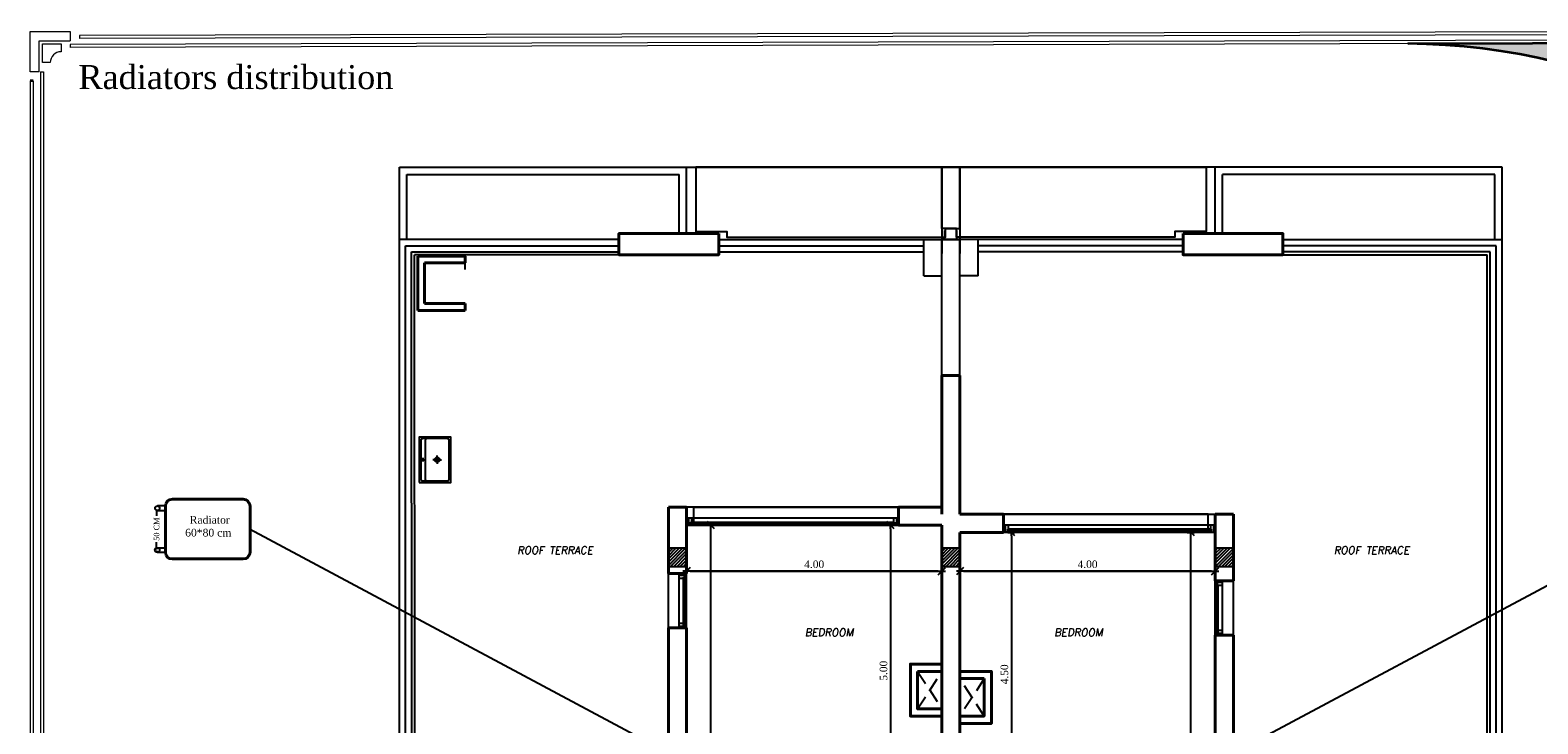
# Model space of a CAD drawing. Header units: metres. Extents: x -710577 to 709766, y -710660 to 709683.
# Tile 65 of 70: x -398 to -373, y -465 to -454. Entities that reach past the tile are written whole.
import ezdxf
from ezdxf.enums import TextEntityAlignment as Align

# ---------------------------------------------------------------- set-up
doc = ezdxf.new("R2010")
doc.units = ezdxf.units.M
doc.header["$LTSCALE"] = 50
doc.header["$MEASUREMENT"] = 0
doc.linetypes.add('GR-263$0$ground$0$DOT2', pattern=[0.125, 0, -0.125])
doc.linetypes.add('Hidden', pattern=[0.007143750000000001, 0.0047625, -0.00238125])
doc.layers.add('500 LEGEND$0$A-TXT-35', color=3, linetype='Continuous', lineweight=35)
doc.layers.add('INT- WALL', color=7, linetype='Continuous', lineweight=40)
for name, color, linetype in [('BNT-263$0$penthouse$0$RN', 3, 'Continuous'), ('BS XREF$0$INT- ARCH Dim', 8, 'Continuous'), ('heating', 10, 'Continuous'), ('heating system', 1, 'Continuous'), ('INT- ARCH Dim', 8, 'Continuous'), ('INT- COLUMN', 251, 'Continuous'), ('INT- COLUMN HATCH', 8, 'Continuous'), ('INT- Demolishing', 45, 'Continuous'), ('INT- ELEVATION 01', 8, 'Continuous'), ('INT- FURNITURE', 30, 'Continuous'), ('INT- FURNITURE FIXED HIDDEN', 254, 'Hidden'), ('INT- Masonary Hatch', 8, 'Continuous'), ('INT- SAN HIDDEN', 254, 'Hidden'), ('INT- WINDOWS', 5, 'Continuous'), ('penthouse$0$A-DETAILS', 2, 'Continuous'), ('penthouse$0$A-ELEV.5', 5, 'Continuous'), ('penthouse$0$A-ELEV3', 3, 'Continuous'), ('RA-TEXT', 3, 'Continuous'), ('Samrt Heat', 1, 'Continuous'), ('smart heat', 7, 'Continuous')]:
    doc.layers.add(name, color=color, linetype=linetype)
doc.styles.add('AM3', font='times.ttf')
doc.styles.add('BNT-263$0$penthouse$0$AXT', font='simplex.shx')
doc.styles.add('Border', font='arial.ttf')
doc.styles.add('GR-263$0$ground$0$ROMANTICBOLD', font='times.ttf')
doc.dimstyles.new('35', dxfattribs={"dimscale": 0, "dimtxt": 0.09, "dimasz": 0.05, "dimexe": 0, "dimexo": 0, "dimgap": 0, "dimtad": 0, "dimzin": 0, "dimdsep": 46, "dimtxsty": 'AM3', "dimcen": 0, "dimadec": 3, "dimazin": 0, "dimtfac": 1, "dimtofl": 0, "dimtmove": 1, "dimatfit": 3, "dimfxl": 0.18, "dimtfill": 1, "dimtolj": 1, "dimtzin": 0, "dimarcsym": 0})
doc.dimstyles.new('GR-263$0$ground$0$DIM-50$0', dxfattribs={"dimscale": 0, "dimtxt": 0.125, "dimasz": 0.06, "dimexe": 0, "dimexo": 0, "dimgap": 0.05, "dimtad": 1, "dimrnd": 0.5, "dimzin": 0, "dimdsep": 46, "dimtxsty": 'GR-263$0$ground$0$ROMANTICBOLD', "dimblk1": 'GR-263$0$ground$0$DTICK', "dimblk2": 'GR-263$0$ground$0$DTICK', "dimsah": 1, "dimcen": 0.1, "dimclrd": 2, "dimclre": 2, "dimclrt": 3, "dimaunit": 1, "dimadec": 0, "dimazin": 0, "dimtfac": 1e-05, "dimtix": 1, "dimtmove": 2, "dimatfit": 3, "dimldrblk": 'GR-263$0$ground$0$DTICK', "dimfxl": 0, "dimtolj": 1, "dimtzin": 0, "dimarcsym": 0})
pattern_1 = [(44.99999999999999, (365.2792452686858, -930.3938202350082), (-0.02651650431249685, 0.02651650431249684), [])]

# ---------------------------------------------------------------- blocks, each defined once
blk = doc.blocks.new('Kitchen SInk 60')
for p, q in [((2.949999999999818, 0), (9.049999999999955, 0)), ((5.999999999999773, 3.049999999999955), (5.999999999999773, -3.050000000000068)), ((29.49999999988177, 1.523403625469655e-11), (22.49999999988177, 1.523403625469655e-11)), ((29.49999999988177, 1.523403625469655e-11), (29.49999999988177, 7.000000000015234)), ((29.49999999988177, 1.523403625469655e-11), (36.49999999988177, 1.523403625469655e-11)), ((29.49999999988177, 1.523403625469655e-11), (29.49999999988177, -6.999999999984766))]:
    blk.add_line(p, q)
blk.add_lwpolyline([(0, -37.5), (52, -37.5), (52, 37.5), (0, 37.5)], close=True)
for points in [[(6, -35), (46, -35, 0.4142135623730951), (49.5, -31.5), (49.5, 31.5, 0.4142135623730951), (46, 35), (6, 35, 0.4142135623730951), (2.5, 31.5), (2.5, -31.5, 0.4142135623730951)], [(13, -35), (46, -35, 0.4142135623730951), (49.5, -31.5), (49.5, 31.5, 0.4142135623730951), (46, 35), (13, 35, 0.4142135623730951), (9.5, 31.5), (9.5, -31.5, 0.4142135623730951)]]:
    blk.add_lwpolyline(points, format="xyb", close=True)
for radius in [4, 2.5]:
    blk.add_circle((29.49999999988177, 1.523403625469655e-11), radius)
blk = doc.blocks.new('BNT-263$0$penthouse$0$RN')
at = {"style": 'BNT-263$0$penthouse$0$AXT', "oblique": 10}
for tag, p in [('R1', (0, 0.75)), ('R2', (0, 0.5)), ('R3', (0, 0.25)), ('R4', (0, 0))]:
    blk.add_attdef(tag, text='', height=0.15, dxfattribs=at).set_placement(p, align=Align.MIDDLE)
blk = doc.blocks.new('GR-263$0$ground$0$DTICK')
at = {"color": 3}
blk.add_line((-1, -1), (1, 1), dxfattribs=at)
for p, q in [((-1.00000000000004, 0), (1, 0)), ((0, 1), (0, -1))]:
    blk.add_line(p, q)
blk = doc.blocks.new('*D1942')
at = {"layer": 'BS XREF$0$INT- ARCH Dim', "color": 2, "linetype": 'GR-263$0$ground$0$DOT2', "lineweight": -2, "transparency": 16777216}
for p, q in [((-386.6547924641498, -462.1356735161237), (-386.6547924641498, -462.6472787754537)), ((-382.4298076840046, -462.124383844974), (-382.4298076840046, -462.6472787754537))]:
    blk.add_line(p, q, dxfattribs=at)
at = {"layer": 'BS XREF$0$INT- ARCH Dim', "color": 2, "lineweight": -2, "transparency": 16777216}
blk.add_line((-386.5947924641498, -462.6472787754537), (-382.4898076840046, -462.6472787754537), dxfattribs=at)
at = {"layer": 'BS XREF$0$INT- ARCH Dim', "color": 2, "lineweight": -2, "transparency": 16777216, "xscale": 0.06, "yscale": 0.06, "zscale": 0.06, "rotation": 180}
blk.add_blockref('GR-263$0$ground$0$DTICK', (-386.6547924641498, -462.6472787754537), dxfattribs=at)
at = {"layer": 'BS XREF$0$INT- ARCH Dim', "color": 2, "lineweight": -2, "transparency": 16777216, "xscale": 0.06, "yscale": 0.06, "zscale": 0.06}
blk.add_blockref('GR-263$0$ground$0$DTICK', (-382.4298076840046, -462.6472787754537), dxfattribs=at)
at = {"layer": 'BS XREF$0$INT- ARCH Dim', "color": 3, "transparency": 16777216, "insert": (-384.5423000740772, -462.5335170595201), "char_height": 0.125, "attachment_point": 5, "style": 'GR-263$0$ground$0$ROMANTICBOLD'}
blk.add_mtext('\\A1;4.00', dxfattribs=at)
blk = doc.blocks.new('*D1943')
at = {"layer": 'BS XREF$0$INT- ARCH Dim', "color": 2, "lineweight": -2, "transparency": 16777216}
blk.add_line((-382.0698076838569, -462.6472787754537), (-377.9648076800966, -462.6472787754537), dxfattribs=at)
at = {"layer": 'BS XREF$0$INT- ARCH Dim', "color": 2, "lineweight": -2, "transparency": 16777216, "xscale": 0.06, "yscale": 0.06, "zscale": 0.06, "rotation": 180}
blk.add_blockref('GR-263$0$ground$0$DTICK', (-382.1298076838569, -462.6472787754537), dxfattribs=at)
at = {"layer": 'BS XREF$0$INT- ARCH Dim', "color": 2, "lineweight": -2, "transparency": 16777216, "xscale": 0.06, "yscale": 0.06, "zscale": 0.06}
blk.add_blockref('GR-263$0$ground$0$DTICK', (-377.9048076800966, -462.6472787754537), dxfattribs=at)
at = {"layer": 'BS XREF$0$INT- ARCH Dim', "color": 3, "transparency": 16777216, "insert": (-380.0173076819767, -462.5335170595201), "char_height": 0.125, "attachment_point": 5, "style": 'GR-263$0$ground$0$ROMANTICBOLD'}
blk.add_mtext('\\A1;4.00', dxfattribs=at)
blk = doc.blocks.new('*D1950')
at = {"layer": 'BS XREF$0$INT- ARCH Dim', "color": 2, "linetype": 'GR-263$0$ground$0$DOT2', "lineweight": -2, "transparency": 16777216}
for p, q in [((-381.7698076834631, -462.0041667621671), (-381.2790147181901, -462.0041667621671)), ((-380.5573076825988, -466.7069631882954), (-381.2790147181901, -466.7069631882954))]:
    blk.add_line(p, q, dxfattribs=at)
at = {"layer": 'BS XREF$0$INT- ARCH Dim', "color": 2, "lineweight": -2, "transparency": 16777216}
blk.add_line((-381.2790147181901, -462.0641667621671), (-381.2790147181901, -466.6469631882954), dxfattribs=at)
at = {"layer": 'BS XREF$0$INT- ARCH Dim', "color": 2, "lineweight": -2, "transparency": 16777216, "xscale": 0.06, "yscale": 0.06, "zscale": 0.06}
for p, rotation in [((-381.2790147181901, -462.0041667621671), 90), ((-381.2790147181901, -466.7069631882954), 270)]:
    blk.add_blockref('GR-263$0$ground$0$DTICK', p, dxfattribs=dict(at, rotation=rotation))
at = {"layer": 'BS XREF$0$INT- ARCH Dim', "color": 3, "transparency": 16777216, "insert": (-381.3927764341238, -464.3555649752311), "char_height": 0.125, "attachment_point": 5, "rotation": 90, "style": 'GR-263$0$ground$0$ROMANTICBOLD'}
blk.add_mtext('\\A1;4.50', dxfattribs=at)
blk = doc.blocks.new('*D1951')
at = {"layer": 'BS XREF$0$INT- ARCH Dim', "color": 2, "linetype": 'GR-263$0$ground$0$DOT2', "lineweight": -2, "transparency": 16777216}
for p, q in [((-378.0248076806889, -462.0041667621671), (-378.3091205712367, -462.0041667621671)), ((-378.0248076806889, -471.4569631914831), (-378.3091205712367, -471.4569631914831))]:
    blk.add_line(p, q, dxfattribs=at)
at = {"layer": 'BS XREF$0$INT- ARCH Dim', "color": 2, "lineweight": -2, "transparency": 16777216}
blk.add_line((-378.3091205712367, -471.3969631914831), (-378.3091205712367, -462.0641667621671), dxfattribs=at)
at = {"layer": 'BS XREF$0$INT- ARCH Dim', "color": 2, "lineweight": -2, "transparency": 16777216, "xscale": 0.06, "yscale": 0.06, "zscale": 0.06}
for p, rotation in [((-378.3091205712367, -462.0041667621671), 90), ((-378.3091205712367, -471.4569631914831), 270)]:
    blk.add_blockref('GR-263$0$ground$0$DTICK', p, dxfattribs=dict(at, rotation=rotation))
at = {"layer": 'BS XREF$0$INT- ARCH Dim', "color": 3, "transparency": 16777216, "insert": (-378.4228822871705, -466.7305649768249), "char_height": 0.125, "attachment_point": 5, "rotation": 90, "style": 'GR-263$0$ground$0$ROMANTICBOLD'}
blk.add_mtext('\\A1;9.50', dxfattribs=at)
blk = doc.blocks.new('*D1934')
at = {"layer": 'BS XREF$0$INT- ARCH Dim', "color": 2, "linetype": 'GR-263$0$ground$0$DOT2', "lineweight": -2, "transparency": 16777216}
for p, q in [((-382.1297772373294, -462.124383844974), (-382.1297772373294, -462.6472787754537)), ((-377.9047924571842, -462.1356735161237), (-377.9047924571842, -462.6472787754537))]:
    blk.add_line(p, q, dxfattribs=at)
at = {"layer": 'BS XREF$0$INT- ARCH Dim', "color": 2, "lineweight": -2, "transparency": 16777216}
blk.add_line((-377.9647924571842, -462.6472787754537), (-382.0697772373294, -462.6472787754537), dxfattribs=at)
at = {"layer": 'BS XREF$0$INT- ARCH Dim', "color": 2, "lineweight": -2, "transparency": 16777216, "xscale": 0.06, "yscale": 0.06, "zscale": 0.06, "rotation": 180}
blk.add_blockref('GR-263$0$ground$0$DTICK', (-382.1297772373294, -462.6472787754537), dxfattribs=at)
at = {"layer": 'BS XREF$0$INT- ARCH Dim', "color": 2, "lineweight": -2, "transparency": 16777216, "xscale": 0.06, "yscale": 0.06, "zscale": 0.06}
blk.add_blockref('GR-263$0$ground$0$DTICK', (-377.9047924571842, -462.6472787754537), dxfattribs=at)
at = {"layer": 'BS XREF$0$INT- ARCH Dim', "color": 3, "transparency": 16777216, "insert": (-380.0172848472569, -462.5335170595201), "char_height": 0.125, "attachment_point": 5, "style": 'GR-263$0$ground$0$ROMANTICBOLD'}
blk.add_mtext('\\A1;4.00', dxfattribs=at)
blk = doc.blocks.new('*D1935')
at = {"layer": 'BS XREF$0$INT- ARCH Dim', "color": 2, "lineweight": -2, "transparency": 16777216}
blk.add_line((-382.4897772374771, -462.6472787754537), (-386.5947772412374, -462.6472787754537), dxfattribs=at)
at = {"layer": 'BS XREF$0$INT- ARCH Dim', "color": 2, "lineweight": -2, "transparency": 16777216, "xscale": 0.06, "yscale": 0.06, "zscale": 0.06, "rotation": 180}
blk.add_blockref('GR-263$0$ground$0$DTICK', (-386.6547772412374, -462.6472787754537), dxfattribs=at)
at = {"layer": 'BS XREF$0$INT- ARCH Dim', "color": 2, "lineweight": -2, "transparency": 16777216, "xscale": 0.06, "yscale": 0.06, "zscale": 0.06}
blk.add_blockref('GR-263$0$ground$0$DTICK', (-382.4297772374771, -462.6472787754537), dxfattribs=at)
at = {"layer": 'BS XREF$0$INT- ARCH Dim', "color": 3, "transparency": 16777216, "insert": (-384.5422772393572, -462.5335170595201), "char_height": 0.125, "attachment_point": 5, "style": 'GR-263$0$ground$0$ROMANTICBOLD'}
blk.add_mtext('\\A1;4.00', dxfattribs=at)
blk = doc.blocks.new('*D1940')
at = {"layer": 'BS XREF$0$INT- ARCH Dim', "color": 2, "linetype": 'GR-263$0$ground$0$DOT2', "lineweight": -2, "transparency": 16777216}
for p, q in [((-382.7897772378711, -461.8841667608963), (-383.2805702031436, -461.8841667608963)), ((-384.0022772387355, -466.7069631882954), (-383.2805702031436, -466.7069631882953))]:
    blk.add_line(p, q, dxfattribs=at)
at = {"layer": 'BS XREF$0$INT- ARCH Dim', "color": 2, "lineweight": -2, "transparency": 16777216}
blk.add_line((-383.2805702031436, -461.9441667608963), (-383.2805702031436, -466.6469631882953), dxfattribs=at)
at = {"layer": 'BS XREF$0$INT- ARCH Dim', "color": 2, "lineweight": -2, "transparency": 16777216, "xscale": 0.06, "yscale": 0.06, "zscale": 0.06}
for p, rotation in [((-383.2805702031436, -461.8841667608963), 90), ((-383.2805702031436, -466.7069631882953), 270)]:
    blk.add_blockref('GR-263$0$ground$0$DTICK', p, dxfattribs=dict(at, rotation=rotation))
at = {"layer": 'BS XREF$0$INT- ARCH Dim', "color": 3, "transparency": 16777216, "insert": (-383.3943319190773, -464.2955649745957), "char_height": 0.125, "attachment_point": 5, "rotation": 90, "style": 'GR-263$0$ground$0$ROMANTICBOLD'}
blk.add_mtext('\\A1;5.00', dxfattribs=at)
blk = doc.blocks.new('*D1941')
at = {"layer": 'BS XREF$0$INT- ARCH Dim', "color": 2, "linetype": 'GR-263$0$ground$0$DOT2', "lineweight": -2, "transparency": 16777216}
for p, q in [((-386.65479246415, -461.8841667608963), (-386.2504643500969, -461.8841667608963)), ((-386.5347772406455, -471.4569631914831), (-386.2504643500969, -471.4569631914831))]:
    blk.add_line(p, q, dxfattribs=at)
at = {"layer": 'BS XREF$0$INT- ARCH Dim', "color": 2, "lineweight": -2, "transparency": 16777216}
blk.add_line((-386.2504643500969, -471.3969631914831), (-386.2504643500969, -461.9441667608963), dxfattribs=at)
at = {"layer": 'BS XREF$0$INT- ARCH Dim', "color": 2, "lineweight": -2, "transparency": 16777216, "xscale": 0.06, "yscale": 0.06, "zscale": 0.06}
for p, rotation in [((-386.2504643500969, -461.8841667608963), 90), ((-386.2504643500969, -471.4569631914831), 270)]:
    blk.add_blockref('GR-263$0$ground$0$DTICK', p, dxfattribs=dict(at, rotation=rotation))
at = {"layer": 'BS XREF$0$INT- ARCH Dim', "color": 3, "transparency": 16777216, "insert": (-386.3642260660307, -466.6705649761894), "char_height": 0.125, "attachment_point": 5, "rotation": 90, "style": 'GR-263$0$ground$0$ROMANTICBOLD'}
blk.add_mtext('\\A1;9.50', dxfattribs=at)
blk = doc.blocks.new('A$C55C45C6C')
at = {"layer": 'heating', "color": 1}
for p, q in [((-0.2158227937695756, 0.5957406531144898), (-0.3727055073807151, 0.5957406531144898)), ((-0.3727055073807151, 0.5025716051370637), (-0.2158227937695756, 0.5025716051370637))]:
    blk.add_line(p, q, dxfattribs=at)
at = {"layer": 'heating', "color": 5}
for p, q in [((-0.3744792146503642, -0.2496371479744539), (-0.2158227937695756, -0.2496371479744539)), ((-0.3744792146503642, -0.34280619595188), (-0.2158227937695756, -0.34280619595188))]:
    blk.add_line(p, q, dxfattribs=at)
at = {"layer": 'heating system', "color": 4, "linetype": 'ByBlock', "lineweight": -2, "ltscale": 0.3}
for points in [[(-0.0690124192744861, 0.7425510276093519), (1.36087907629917, 0.7425510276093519, -0.4142135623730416), (1.50768945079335, 0.5957406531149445), (1.50768945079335, -0.3428061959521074, -0.4142135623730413), (1.36087907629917, -0.489616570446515), (-0.0690124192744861, -0.489616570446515, -0.414213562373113), (-0.2158227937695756, -0.3428061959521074), (-0.2158227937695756, 0.5957406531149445, -0.4142135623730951)], [(-0.0690124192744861, 0.7220758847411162), (1.36087907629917, 0.7220758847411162, -0.4142135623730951), (1.487214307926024, 0.5957406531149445), (1.487214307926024, -0.3428061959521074, -0.4142135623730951), (1.36087907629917, -0.4691414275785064), (-0.0690124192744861, -0.4691414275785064, -0.4142135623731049), (-0.1953476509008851, -0.3428061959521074), (-0.1953476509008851, 0.5957406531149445, -0.4142135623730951)]]:
    blk.add_lwpolyline(points, format="xyb", close=True, dxfattribs=at)
at = {"layer": 'heating system', "color": 1, "linetype": 'ByBlock', "lineweight": -2, "ltscale": 0.3}
blk.add_circle((-0.3727055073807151, 0.5491561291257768), 0.0465845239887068, dxfattribs=at)
at = {"layer": 'heating system', "color": 5, "linetype": 'ByBlock', "lineweight": -2, "ltscale": 0.3}
blk.add_circle((-0.3744792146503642, -0.2962216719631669), 0.0465845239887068, dxfattribs=at)
blk = doc.blocks.new('*D1966')
at = {"layer": 'Samrt Heat', "color": 0, "lineweight": -2, "transparency": 16777216}
for p, q in [((-395.427023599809, -461.6544078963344), (-395.427023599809, -461.7687083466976)), ((-395.427023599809, -462.2467723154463), (-395.427023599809, -462.1324718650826)), ((-395.4156486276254, -462.2967723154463), (-395.427023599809, -462.2967723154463))]:
    blk.add_line(p, q, dxfattribs=at)
at = {"layer": 'Samrt Heat', "color": 0, "transparency": 16777216, "insert": (-395.4270235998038, -461.9505901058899), "char_height": 0.09, "attachment_point": 5, "rotation": 90, "style": 'AM3', "bg_fill": 3, "box_fill_scale": 1.25, "bg_fill_color": 256, "bg_fill_true_color": 13158600, "bg_fill_transparency": 0}
blk.add_mtext('\\A1;50 CM', dxfattribs=at)
at = {"layer": 'Samrt Heat', "color": 0, "transparency": 16777216}
for points in [[(-395.4353569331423, -461.6544078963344), (-395.4186902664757, -461.6544078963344), (-395.427023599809, -461.6044078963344)], [(-395.4353569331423, -462.2467723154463), (-395.4186902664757, -462.2467723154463), (-395.427023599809, -462.2967723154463)]]:
    blk.add_solid(points, dxfattribs=at)

msp = doc.modelspace()

# ---------------------------------------------------------------- hatches: boundary and pattern name
at = {"layer": '500 LEGEND$0$A-TXT-35'}
h = msp.add_hatch(color=1, dxfattribs=at)
h.dxf.hatch_style = 1
edge = h.paths.add_edge_path()
edge.add_line((-366.19839169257, -454.1382918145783), (-366.3030397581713, -454.1382918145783))
edge.add_line((-366.3030397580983, -454.1382918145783), (-366.3591733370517, -454.0075043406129))
edge.add_line((-366.3591733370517, -454.0075043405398), (-366.4834695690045, -453.957862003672))
edge.add_line((-366.4834695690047, -453.9578620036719), (-366.4834695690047, -453.8892968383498))
edge.add_line((-366.4834695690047, -453.8892968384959), (-374.7089966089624, -453.9124420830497))
edge.add_arc((-374.8182183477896, -464.7873742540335), 10.87548063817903, 37.5715314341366, 89.4245725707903, ccw=False)
edge.add_line((-366.19839169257, -458.1560344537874), (-366.19839169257, -454.1382918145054))
at = {"layer": 'INT- COLUMN HATCH'}
h = msp.add_hatch(dxfattribs=at)
h.set_pattern_fill('ANSI31', color=256, scale=0.300000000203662, style=0)
h.set_pattern_definition(pattern_1)
h.paths.add_polyline_path([(-386.6547924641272, -462.2669631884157), (-386.9547924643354, -462.2669631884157), (-386.9547924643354, -462.5669631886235), (-386.6547924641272, -462.5669631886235)])
h = msp.add_hatch(dxfattribs=at)
h.set_pattern_fill('ANSI31', color=256, scale=0.300000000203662, style=0)
h.set_pattern_definition(pattern_1)
h.paths.add_polyline_path([(-382.129792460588, -462.2669631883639), (-382.429792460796, -462.2669631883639), (-382.4297924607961, -462.5669631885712), (-382.129792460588, -462.5669631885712)])
h = msp.add_hatch(dxfattribs=at)
h.set_pattern_fill('ANSI31', color=256, scale=0.300000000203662, style=0)
h.set_pattern_definition(pattern_1)
h.paths.add_polyline_path([(-377.6047924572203, -462.2669631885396), (-377.9047924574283, -462.2669631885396), (-377.9047924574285, -462.5669631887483), (-377.6047924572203, -462.5669631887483)])

# ---------------------------------------------------------------- linework, layer by layer
at = {"layer": '500 LEGEND$0$A-TXT-35', "color": 1}
for points in [[(-366.19839169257, -458.1560344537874), (-366.19839169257, -454.1382918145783), (-366.3030397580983, -454.1382918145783), (-366.3591733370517, -454.0075043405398), (-366.4834695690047, -453.9578620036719), (-366.4834695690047, -453.8892968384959), (-374.7089966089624, -453.9124420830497)], [(-397.4685845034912, -454.5280494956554), (-397.5191056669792, -454.5280494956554)]]:
    msp.add_lwpolyline(points, dxfattribs=at)
msp.add_arc((-374.823527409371, -464.793822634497), 10.8836206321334, 37.58139551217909, 89.44575001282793, dxfattribs=at)
at = {"layer": 'INT- ARCH Dim'}
msp.add_line((-390.3205414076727, -457.648556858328), (-390.3205414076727, -457.4069716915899), dxfattribs=at)
at = {"layer": 'INT- COLUMN'}
for points in [[(-386.9547924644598, -462.5669631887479), (-386.6547924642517, -462.5669631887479), (-386.6547924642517, -462.2669631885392), (-386.9547924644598, -462.2669631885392)], [(-386.9547924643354, -462.566963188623), (-386.6547924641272, -462.566963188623), (-386.6547924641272, -462.2669631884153), (-386.9547924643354, -462.2669631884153)], [(-382.4297924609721, -462.5669631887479), (-382.129792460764, -462.5669631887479), (-382.129792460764, -462.2669631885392), (-382.4297924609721, -462.2669631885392)], [(-382.4297924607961, -462.5669631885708), (-382.129792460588, -462.5669631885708), (-382.129792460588, -462.2669631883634), (-382.4297924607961, -462.2669631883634)], [(-377.9047924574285, -462.5669631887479), (-377.6047924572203, -462.5669631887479), (-377.6047924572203, -462.2669631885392), (-377.9047924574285, -462.2669631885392)], [(-377.9047924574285, -462.5669631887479), (-377.6047924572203, -462.5669631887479), (-377.6047924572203, -462.2669631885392), (-377.9047924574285, -462.2669631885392)]]:
    msp.add_lwpolyline(points, close=True, dxfattribs=at)
at = {"layer": 'INT- Demolishing'}
for points in [[(-382.1300052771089, -456.9712716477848), (-382.1300052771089, -455.9558097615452), (-386.5027025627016, -455.9558097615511), (-386.5027025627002, -457.019900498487), (-385.9878007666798, -457.0199004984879), (-385.9878007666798, -457.1163249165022), (-382.3715907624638, -457.1163249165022), (-382.3715907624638, -456.9712716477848), (-382.1300052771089, -456.9712716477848)], [(-382.429579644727, -456.9712716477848), (-382.429579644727, -455.9558097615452), (-378.0568823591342, -455.9558097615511), (-378.0568823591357, -457.019900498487), (-378.5717841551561, -457.0199004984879), (-378.5717841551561, -457.1163249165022), (-382.1879941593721, -457.1163249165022), (-382.187994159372, -456.9712716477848), (-382.429579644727, -456.9712716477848)]]:
    msp.add_lwpolyline(points, dxfattribs=at)
at = {"layer": 'INT- ELEVATION 01'}
for p, q in [((-391.4051065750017, -457.1569716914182), (-391.404828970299, -455.9558097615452)), ((-391.404828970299, -455.9558097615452), (-386.6547924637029, -455.9558097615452)), ((-391.285126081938, -457.1569716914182), (-391.2848289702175, -456.0758097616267)), ((-391.2848289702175, -456.0758097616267), (-386.7747924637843, -456.0758097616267)), ((-386.7750775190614, -457.0569716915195), (-386.7747924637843, -456.0758097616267)), ((-386.6550804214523, -457.0569716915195), (-386.6547924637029, -455.9558097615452)), ((-386.6547924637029, -455.9558097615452), (-382.1297924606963, -455.9558097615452)), ((-377.9047924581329, -455.9558097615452), (-382.4297924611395, -455.9558097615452)), ((-382.4297924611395, -455.9558097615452), (-382.4294783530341, -457.3858182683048)), ((-382.1297924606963, -455.9558097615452), (-382.1301065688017, -457.3858182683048)), ((-373.1547559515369, -455.9558097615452), (-377.9047924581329, -455.9558097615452)), ((-377.9045045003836, -457.0569716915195), (-377.9047924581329, -455.9558097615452)), ((-373.2747559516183, -456.0758097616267), (-377.7847924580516, -456.0758097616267)), ((-377.7845074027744, -457.0569716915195), (-377.7847924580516, -456.0758097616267)), ((-373.2744588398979, -457.1569716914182), (-373.2747559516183, -456.0758097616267)), ((-373.1544783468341, -457.1569716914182), (-373.1547559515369, -455.9558097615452)), ((-386.1223070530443, -457.1567546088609), (-382.7304656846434, -457.1567546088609)), ((-378.4372778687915, -457.1567546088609), (-381.8291192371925, -457.1567546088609))]:
    msp.add_line(p, q, dxfattribs=at)
at = {"layer": 'INT- Masonary Hatch'}
for points in [[(-386.5370337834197, -461.5843838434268), (-383.1500052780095, -461.5843838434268), (-383.1500052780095, -461.8740766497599), (-386.5370337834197, -461.8740766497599)], [(-378.022566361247, -461.7043838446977), (-381.4095948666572, -461.7043838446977), (-381.4095948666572, -461.9940766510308), (-378.022566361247, -461.9940766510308)]]:
    msp.add_lwpolyline(points, close=True, dxfattribs=at)
at = {"layer": 'INT- SAN HIDDEN'}
for p, q in [((-382.8298076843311, -464.9279216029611), (-382.4298076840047, -464.3067451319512)), ((-382.8298076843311, -464.3067451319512), (-382.4298076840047, -464.9279216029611)), ((-381.7297924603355, -465.0479216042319), (-382.129792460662, -464.426745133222)), ((-381.7297924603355, -464.426745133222), (-382.129792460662, -465.0479216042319))]:
    msp.add_line(p, q, dxfattribs=at)
at = {"layer": 'INT- WALL'}
for p, q in [((-391.1051917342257, -457.4284393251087), (-390.3200829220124, -457.4284393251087)), ((-391.1051917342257, -458.3284421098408), (-391.1051917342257, -457.4284393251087)), ((-391.1049789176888, -457.4284393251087), (-390.3198701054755, -457.4284393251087)), ((-391.1049789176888, -458.3284421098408), (-391.1049789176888, -457.4284393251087)), ((-390.3200829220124, -457.5433332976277), (-390.9902977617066, -457.5433332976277)), ((-390.9902977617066, -457.5433332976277), (-390.9902977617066, -458.2135481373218)), ((-390.3198701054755, -457.5433332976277), (-390.9900849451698, -457.5433332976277)), ((-390.9900849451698, -457.5433332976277), (-390.9900849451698, -458.2135481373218)), ((-390.3200829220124, -457.4284393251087), (-390.3200829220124, -457.5433332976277)), ((-390.3198701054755, -457.4284393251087), (-390.3198701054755, -457.5433332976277)), ((-390.3200822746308, -458.3284388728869), (-391.1052135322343, -458.3284445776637)), ((-390.3198694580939, -458.3284388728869), (-391.1050007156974, -458.3284445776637)), ((-390.9902977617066, -458.2135481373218), (-390.3200829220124, -458.2135481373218)), ((-390.9900849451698, -458.2135481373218), (-390.3198701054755, -458.2135481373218)), ((-390.3200829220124, -458.2135481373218), (-390.3200822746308, -458.3284388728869)), ((-390.3198701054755, -458.2135481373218), (-390.3198694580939, -458.3284388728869)), ((-382.4297924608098, -461.584383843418), (-382.4297924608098, -459.404383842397)), ((-382.429792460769, -459.404383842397), (-382.1297924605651, -459.404383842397)), ((-382.4297924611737, -461.7043838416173), (-382.4297924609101, -459.404383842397)), ((-382.1297924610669, -459.404383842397), (-382.4297924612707, -459.404383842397)), ((-382.1297924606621, -461.7043838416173), (-382.1297924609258, -459.404383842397)), ((-382.1297924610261, -461.584383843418), (-382.1297924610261, -459.404383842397)), ((-386.9547924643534, -461.584383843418), (-386.6547924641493, -461.584383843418)), ((-386.9547924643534, -462.6869631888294), (-386.9547924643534, -461.584383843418)), ((-386.6547924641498, -462.6869631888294), (-386.6547924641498, -461.584383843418)), ((-382.4297924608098, -461.584383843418), (-383.1497924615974, -461.584383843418)), ((-383.1497924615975, -461.8841667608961), (-383.1497924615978, -461.584383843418)), ((-383.1497924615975, -461.8841667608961), (-382.4297924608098, -461.8841667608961)), ((-382.4297924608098, -466.7069631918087), (-382.4297924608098, -461.8841667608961)), ((-382.1298076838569, -461.7043838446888), (-381.4098076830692, -461.7043838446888)), ((-381.4098076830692, -462.0041667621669), (-381.4098076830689, -461.7043838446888)), ((-377.6048076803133, -461.7043838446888), (-377.9048076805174, -461.7043838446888)), ((-377.9048076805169, -462.8069631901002), (-377.9048076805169, -461.7043838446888)), ((-377.6048076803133, -462.8069631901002), (-377.6048076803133, -461.7043838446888)), ((-382.4298076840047, -466.8269631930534), (-382.4298076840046, -462.124383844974)), ((-382.1298076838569, -466.8269631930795), (-382.1298076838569, -462.0041667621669)), ((-381.4098076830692, -462.0041667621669), (-382.1298076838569, -462.0041667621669)), ((-382.1297924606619, -466.7069631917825), (-382.1297924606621, -462.0043838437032)), ((-386.6547924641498, -462.6869631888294), (-386.9547924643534, -462.6869631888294)), ((-377.9048076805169, -462.8069631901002), (-377.6048076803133, -462.8069631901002)), ((-386.9547924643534, -465.6769631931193), (-386.9547924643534, -463.5869631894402)), ((-386.6547924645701, -463.5869631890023), (-386.9547924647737, -463.5869631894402)), ((-386.6547924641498, -466.7069631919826), (-386.6547924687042, -463.5869631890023)), ((-377.9048076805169, -466.8269631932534), (-377.9048076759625, -463.7069631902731)), ((-377.9048076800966, -463.7069631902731), (-377.6048076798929, -463.7069631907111)), ((-377.6047924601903, -465.6769631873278), (-377.6048076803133, -463.7069631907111))]:
    msp.add_line(p, q, dxfattribs=at)
for points in [[(-386.1222705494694, -457.056971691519), (-387.7744678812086, -457.0569716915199), (-387.7744678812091, -457.4069716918), (-386.12227054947, -457.4069716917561)], [(-378.4373143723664, -457.056971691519), (-376.7851170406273, -457.0569716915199), (-376.7851170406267, -457.4069716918), (-378.4373143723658, -457.4069716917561)], [(-382.8298076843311, -464.3067451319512), (-382.4298076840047, -464.3067451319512), (-382.4298076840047, -464.9279216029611), (-382.8298076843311, -464.9279216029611)], [(-381.7297924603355, -464.426745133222), (-382.129792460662, -464.426745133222), (-382.129792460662, -465.0479216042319), (-381.7297924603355, -465.0479216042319)]]:
    msp.add_lwpolyline(points, close=True, dxfattribs=at)
for points in [[(-382.4297924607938, -465.0479216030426), (-382.4297924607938, -465.0479216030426), (-382.9498076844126, -465.0479216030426), (-382.9498076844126, -464.1867451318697), (-382.4298076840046, -464.1867451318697)], [(-382.1298076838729, -465.1679216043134), (-382.1298076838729, -465.1679216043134), (-381.6097924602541, -465.1679216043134), (-381.6097924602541, -464.3067451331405), (-382.1297924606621, -464.3067451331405)]]:
    msp.add_lwpolyline(points, dxfattribs=at)
at = {"layer": 'INT- WINDOWS'}
for p, q in [((-382.3801065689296, -457.1569716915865), (-382.3801065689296, -457.0066405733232)), ((-382.1794783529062, -457.1569716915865), (-382.1794783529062, -457.0066405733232)), ((-383.1497924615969, -461.5843838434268), (-386.6547924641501, -461.5843838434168)), ((-386.6547924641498, -461.7641667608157), (-383.1498289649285, -461.7641667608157)), ((-386.6547924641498, -461.7641667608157), (-386.6547924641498, -461.8841667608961)), ((-386.6547924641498, -461.8841667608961), (-383.1498289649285, -461.8841667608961)), ((-386.6247924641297, -461.7641667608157), (-386.6247924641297, -461.8841667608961)), ((-386.5897924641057, -461.8341667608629), (-383.2148289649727, -461.8341667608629)), ((-386.5897924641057, -461.8341667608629), (-386.5897924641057, -461.8841667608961)), ((-386.5747924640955, -461.7641667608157), (-386.5747924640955, -461.8341667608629)), ((-386.5597924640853, -461.8341667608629), (-386.5597924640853, -461.8841667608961)), ((-386.5597924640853, -461.8541667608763), (-383.2448289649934, -461.8541667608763)), ((-386.5597924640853, -461.8641667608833), (-383.2448289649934, -461.8641667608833)), ((-383.2448289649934, -461.8341667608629), (-383.2448289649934, -461.8841667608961)), ((-383.2298289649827, -461.7641667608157), (-383.2298289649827, -461.8341667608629)), ((-383.2148289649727, -461.8341667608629), (-383.2148289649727, -461.8841667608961)), ((-383.1798289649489, -461.7641667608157), (-383.1798289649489, -461.8841667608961)), ((-383.1498289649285, -461.7641667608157), (-383.1498289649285, -461.8841667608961)), ((-381.4098076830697, -461.7043838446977), (-377.9048076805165, -461.7043838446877)), ((-377.9048076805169, -461.8841667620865), (-381.4097711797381, -461.8841667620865)), ((-381.4097711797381, -461.8841667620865), (-381.4097711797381, -462.0041667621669)), ((-381.3797711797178, -461.8841667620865), (-381.3797711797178, -462.0041667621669)), ((-381.3297711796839, -461.8841667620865), (-381.3297711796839, -461.9541667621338)), ((-377.9848076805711, -461.8841667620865), (-377.9848076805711, -461.9541667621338)), ((-377.934807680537, -461.8841667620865), (-377.934807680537, -462.0041667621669)), ((-377.9048076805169, -461.8841667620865), (-377.9048076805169, -462.0041667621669)), ((-377.9048076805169, -462.0041667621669), (-381.4097711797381, -462.0041667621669)), ((-377.969807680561, -461.9541667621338), (-381.344771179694, -461.9541667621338)), ((-381.344771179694, -461.9541667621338), (-381.344771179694, -462.0041667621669)), ((-381.3147711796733, -461.9541667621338), (-381.3147711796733, -462.0041667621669)), ((-377.9998076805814, -461.9741667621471), (-381.3147711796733, -461.9741667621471)), ((-377.9998076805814, -461.9841667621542), (-381.3147711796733, -461.9841667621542)), ((-377.9998076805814, -461.9541667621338), (-377.9998076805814, -462.0041667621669)), ((-377.969807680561, -461.9541667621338), (-377.969807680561, -462.0041667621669)), ((-386.9547924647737, -463.5869631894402), (-386.9547924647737, -462.6869631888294)), ((-386.7747924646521, -463.5869631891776), (-386.7747924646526, -462.6869631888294)), ((-386.7747924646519, -462.7140728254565), (-386.6547924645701, -462.7140728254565)), ((-386.7747924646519, -462.7640728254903), (-386.7047924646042, -462.7640728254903)), ((-386.7047924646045, -463.5869631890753), (-386.7047924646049, -462.74907282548)), ((-386.7047924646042, -462.74907282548), (-386.6547924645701, -462.74907282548)), ((-386.7047924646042, -462.7790728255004), (-386.6547924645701, -462.7790728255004)), ((-386.6847924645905, -463.5869631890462), (-386.6847924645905, -462.7790728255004)), ((-386.6747924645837, -463.5869631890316), (-386.6747924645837, -462.7790728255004)), ((-386.6547924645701, -463.5869631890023), (-386.6547924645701, -462.6869631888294)), ((-377.9048076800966, -463.7069631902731), (-377.9048076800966, -462.8069631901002)), ((-377.7848076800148, -462.8340728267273), (-377.9048076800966, -462.8340728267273)), ((-377.8548076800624, -462.8690728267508), (-377.9048076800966, -462.8690728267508)), ((-377.8548076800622, -463.7069631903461), (-377.8548076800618, -462.8690728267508)), ((-377.7848076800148, -462.8840728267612), (-377.8548076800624, -462.8840728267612)), ((-377.7848076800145, -463.7069631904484), (-377.784807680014, -462.8069631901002)), ((-377.6048076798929, -463.7069631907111), (-377.6048076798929, -462.8069631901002)), ((-377.8548076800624, -462.8990728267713), (-377.9048076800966, -462.8990728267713)), ((-377.884807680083, -463.7069631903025), (-377.884807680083, -462.8990728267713)), ((-377.8748076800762, -463.706963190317), (-377.8748076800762, -462.8990728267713)), ((-386.7747924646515, -463.506963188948), (-386.704792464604, -463.506963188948)), ((-386.7747924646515, -463.5569631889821), (-386.6547924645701, -463.5569631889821)), ((-386.704792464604, -463.4919631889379), (-386.6547924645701, -463.4919631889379)), ((-386.704792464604, -463.5219631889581), (-386.6547924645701, -463.5219631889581)), ((-377.8548076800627, -463.6119631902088), (-377.9048076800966, -463.6119631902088)), ((-377.8548076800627, -463.641963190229), (-377.9048076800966, -463.641963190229)), ((-377.7848076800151, -463.6269631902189), (-377.8548076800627, -463.6269631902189)), ((-377.7848076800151, -463.6769631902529), (-377.9048076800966, -463.6769631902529))]:
    msp.add_line(p, q, dxfattribs=at)
at = {"layer": 'penthouse$0$A-DETAILS'}
for p, q in [((-391.3044679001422, -465.6769631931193), (-391.3047820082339, -457.2569716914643)), ((-391.3047820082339, -457.2569716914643), (-387.7744678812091, -457.2569716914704)), ((-391.2044679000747, -465.676963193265), (-391.204782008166, -457.3569716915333)), ((-391.204782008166, -457.3569716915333), (-387.7744678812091, -457.3569716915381)), ((-386.1223188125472, -457.356754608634), (-382.7304656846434, -457.3569540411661)), ((-386.1223129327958, -457.2567546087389), (-382.7304656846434, -457.2567546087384)), ((-378.4372719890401, -457.2567546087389), (-381.8291192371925, -457.2567546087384)), ((-378.4372661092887, -457.356754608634), (-381.8291192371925, -457.3569540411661)), ((-373.254802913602, -457.2569716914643), (-376.7851170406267, -457.2569716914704)), ((-373.3548029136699, -457.3569716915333), (-376.7851170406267, -457.3569716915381)), ((-373.3551170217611, -465.676963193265), (-373.3548029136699, -457.3569716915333)), ((-373.2551170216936, -465.6769631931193), (-373.254802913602, -457.2569716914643))]:
    msp.add_line(p, q, dxfattribs=at)
at = {"layer": 'penthouse$0$A-ELEV.5'}
for p, q in [((-382.7301515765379, -457.7570687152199), (-382.7304656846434, -457.1567546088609)), ((-382.730429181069, -457.1569716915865), (-382.1301065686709, -457.1569716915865)), ((-382.4297924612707, -459.404383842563), (-382.4294783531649, -457.1569716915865)), ((-381.8291557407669, -457.1569716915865), (-382.4294783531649, -457.1569716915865)), ((-382.1297924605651, -459.404383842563), (-382.1301065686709, -457.1569716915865)), ((-381.829433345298, -457.7570687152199), (-381.8291192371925, -457.1567546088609)), ((-382.7301150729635, -457.7572857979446), (-382.429792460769, -457.7572857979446)), ((-382.429792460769, -459.4043838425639), (-382.429792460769, -457.7572857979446)), ((-382.1297924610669, -459.4043838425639), (-382.1297924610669, -457.7572857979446)), ((-381.8294698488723, -457.7572857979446), (-382.1297924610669, -457.7572857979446))]:
    msp.add_line(p, q, dxfattribs=at)
at = {"layer": 'penthouse$0$A-ELEV3'}
for p, q in [((-391.4047924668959, -465.67696318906), (-391.4051065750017, -457.1569716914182)), ((-387.7744678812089, -457.1569716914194), (-391.4051065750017, -457.1569716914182)), ((-386.1223070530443, -457.1567546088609), (-382.7304656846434, -457.1567546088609)), ((-378.4372778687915, -457.1567546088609), (-381.8291192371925, -457.1567546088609)), ((-376.785117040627, -457.1569716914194), (-373.1544783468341, -457.1569716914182)), ((-373.1547924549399, -465.67696318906), (-373.1544783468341, -457.1569716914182)), ((-391.1547924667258, -465.676963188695), (-391.155106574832, -457.4069716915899)), ((-387.7744678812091, -457.4069716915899), (-391.155106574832, -457.4069716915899)), ((-376.7851170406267, -457.4069716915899), (-373.4044783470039, -457.4069716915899)), ((-373.40479245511, -465.676963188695), (-373.4044783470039, -457.4069716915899))]:
    msp.add_line(p, q, dxfattribs=at)
at = {"layer": 'Samrt Heat', "color": 240, "lineweight": 0, "true_color": 0xed1f24}
for p, q in [((-360.7737262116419, -453.6872121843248), (-396.7036347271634, -453.7738428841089)), ((-360.7737262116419, -453.7377333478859), (-396.7036347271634, -453.8243640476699))]:
    msp.add_line(p, q, dxfattribs=at)
at = {"layer": 'smart heat', "color": 240, "lineweight": 0, "true_color": 0xed1f24}
for p, q in [((-397.519184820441, -453.7124994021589), (-396.8551982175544, -453.7124994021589)), ((-397.519184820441, -454.3764860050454), (-397.519184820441, -453.7124994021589)), ((-397.367621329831, -453.8640628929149), (-396.8551982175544, -453.8640628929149)), ((-397.367621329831, -454.3764860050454), (-397.367621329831, -453.8640628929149)), ((-397.317100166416, -453.914584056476), (-397.0067617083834, -453.914584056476)), ((-397.317100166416, -454.2249225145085), (-397.317100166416, -453.914584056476)), ((-397.0067617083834, -453.914584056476), (-397.0067617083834, -454.0444927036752)), ((-396.8551982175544, -453.7124994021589), (-396.8551982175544, -453.8640628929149)), ((-366.6350330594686, -453.8387756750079), (-396.8551982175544, -453.9254063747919)), ((-366.6350330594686, -453.8892968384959), (-396.8551982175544, -453.9759275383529)), ((-396.7036347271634, -453.7738428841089), (-396.7036347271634, -453.8243640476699)), ((-396.8551982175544, -453.9254063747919), (-396.8551982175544, -453.9759275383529)), ((-397.367621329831, -454.3764860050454), (-397.519184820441, -454.3764860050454)), ((-397.3491882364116, -454.3764860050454), (-397.3491882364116, -479.3052938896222)), ((-397.3491882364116, -454.3764860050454), (-397.2986670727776, -454.3764860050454)), ((-397.1871915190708, -454.2249225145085), (-397.317100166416, -454.2249225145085)), ((-397.2986670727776, -454.3764860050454), (-397.2986670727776, -479.3052938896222)), ((-397.4685845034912, -454.5268924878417), (-397.4685845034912, -479.1537303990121))]:
    msp.add_line(p, q, dxfattribs=at)
at = {"layer": 'smart heat', "color": 1, "lineweight": 0}
msp.add_line((-397.5191056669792, -454.5268924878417), (-397.5191056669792, -479.1537303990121), dxfattribs=at)
at = {"layer": 'smart heat', "color": 240, "lineweight": 0, "true_color": 0xed1f24}
msp.add_arc((-397.0067617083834, -454.2249225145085), 0.1804298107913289, 90, 180, dxfattribs=at)

# ---------------------------------------------------------------- block references
at = {"layer": 'BNT-263$0$penthouse$0$RN'}
ref = msp.add_blockref('BNT-263$0$penthouse$0$RN', (-388.8316957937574, -462.7171510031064), dxfattribs=dict(at, xscale=-0.8333333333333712, yscale=0.8333333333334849, zscale=0.8333333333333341))
ref.add_attrib('R2', 'ROOF TERRACE', dxfattribs={"layer": '0', "height": 0.1250000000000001, "style": 'BNT-263$0$penthouse$0$AXT', "oblique": 10}).set_placement((-388.8316957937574, -462.3004843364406), align=Align.MIDDLE)
ref = msp.add_blockref('BNT-263$0$penthouse$0$RN', (-375.3169914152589, -462.7171510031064), dxfattribs=dict(at, xscale=-0.8333333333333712, yscale=0.8333333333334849, zscale=0.8333333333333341))
ref.add_attrib('R2', 'ROOF TERRACE', dxfattribs={"layer": '0', "height": 0.1250000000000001, "style": 'BNT-263$0$penthouse$0$AXT', "oblique": 10}).set_placement((-375.3169914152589, -462.3004843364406), align=Align.MIDDLE)
ref = msp.add_blockref('BNT-263$0$penthouse$0$RN', (-384.2967554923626, -464.0775235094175), dxfattribs=dict(at, xscale=-0.8333333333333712, yscale=0.8333333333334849, zscale=0.8333333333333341))
ref.add_attrib('R2', 'BEDROOM', dxfattribs={"layer": '0', "height": 0.1250000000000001, "style": 'BNT-263$0$penthouse$0$AXT', "oblique": 10}).set_placement((-384.2967554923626, -463.6608568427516), align=Align.MIDDLE)
ref = msp.add_blockref('BNT-263$0$penthouse$0$RN', (-380.1699257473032, -464.0775235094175), dxfattribs=dict(at, xscale=-0.8333333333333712, yscale=0.8333333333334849, zscale=0.8333333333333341))
ref.add_attrib('R2', 'BEDROOM', dxfattribs={"layer": '0', "height": 0.1250000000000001, "style": 'BNT-263$0$penthouse$0$AXT', "oblique": 10}).set_placement((-380.1699257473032, -463.6608568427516), align=Align.MIDDLE)
at = {"layer": 'INT- FURNITURE', "xscale": 0.01000000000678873, "yscale": 0.01000000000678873, "zscale": 0.01000000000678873}
msp.add_blockref('Kitchen SInk 60', (-391.0780147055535, -460.8019583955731), dxfattribs=at)
at = {"layer": 'INT- FURNITURE FIXED HIDDEN', "xscale": 0.01000000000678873, "yscale": 0.01000000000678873, "zscale": 0.01000000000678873}
msp.add_blockref('Kitchen SInk 60', (-391.0780147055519, -460.8019583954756), dxfattribs=at)
at = {"layer": 'smart heat', "color": 0, "lineweight": -3, "xscale": 0.8190000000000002, "yscale": 0.8190000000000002, "zscale": 0.8190000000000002}
msp.add_blockref('A$C55C45C6C', (-395.1089501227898, -462.0541667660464), dxfattribs=at)

# ---------------------------------------------------------------- texts
at = {"layer": 'RA-TEXT', "color": 240, "lineweight": 0, "true_color": 0xed1f24, "insert": (-391.0769889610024, -454.4671495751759), "char_height": 0.3970130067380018, "width": 11.28727247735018, "attachment_point": 5, "style": 'Border'}
msp.add_mtext('\\pxql;{\\fTimes New Roman|b0|i0|c0|p18;Radiators distribution  }', dxfattribs=at)
at = {"layer": 'smart heat', "color": 0, "linetype": 'ByBlock', "lineweight": -3, "ltscale": 0.3, "insert": (-394.5711758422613, -462.0101371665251), "char_height": 0.1275127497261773, "width": 1.27836320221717, "attachment_point": 5, "style": 'AM3'}
msp.add_mtext('\\A1; Radiator \\P60*80 cm\\P  ', dxfattribs=at)

# ---------------------------------------------------------------- dimensions: what is measured, and where the dimension line sits
at = {"layer": 'BS XREF$0$INT- ARCH Dim', "color": 2}
for base, p1, p2, angle, picture, middle in [((-386.2504643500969, -461.8841667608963), (-386.5347772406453, -471.4569631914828), (-386.6547924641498, -461.8841667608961), 90, '*D1941', (-386.3642260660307, -466.6705649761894)), ((-383.2805702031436, -466.7069631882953), (-382.789777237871, -461.8841667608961), (-384.0022772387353, -466.7069631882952), 90, '*D1940', (-383.3943319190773, -464.2955649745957)), ((-382.1297772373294, -462.6472787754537), (-377.9047924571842, -462.1356735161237), (-382.1297772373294, -462.124383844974), 180, '*D1934', (-380.0172848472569, -462.5335170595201)), ((-381.2790147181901, -466.7069631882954), (-381.769807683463, -462.0041667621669), (-380.5573076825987, -466.7069631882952), 90, '*D1950', (-381.3927764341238, -464.3555649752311)), ((-378.3091205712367, -462.0041667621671), (-378.0248076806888, -471.4569631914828), (-378.0248076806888, -462.0041667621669), 90, '*D1951', (-378.4228822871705, -466.7305649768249)), ((-386.6547772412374, -462.6472787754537), (-382.4297772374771, -462.6472787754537), (-386.6547772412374, -462.6472787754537), 180, '*D1935', (-384.5422772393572, -462.5335170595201))]:
    dim = msp.add_linear_dim(base=base, p1=p1, p2=p2, angle=angle, dimstyle='GR-263$0$ground$0$DIM-50$0', override={"dimscale": 1}, dxfattribs=at)
    dim.commit()
    dim.dimension.update_dxf_attribs({"geometry": picture, "text_midpoint": middle})
for base, p1, p2, picture, middle in [((-382.4298076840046, -462.6472787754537), (-386.6547924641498, -462.1356735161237), (-382.4298076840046, -462.124383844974), '*D1942', (-384.5423000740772, -462.5335170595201)), ((-377.9048076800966, -462.6472787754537), (-382.1298076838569, -462.6472787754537), (-377.9048076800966, -462.6472787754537), '*D1943', (-380.0173076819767, -462.5335170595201))]:
    dim = msp.add_linear_dim(base=base, p1=p1, p2=p2, dimstyle='GR-263$0$ground$0$DIM-50$0', override={"dimscale": 1}, dxfattribs=at)
    dim.commit()
    dim.dimension.update_dxf_attribs({"geometry": picture, "text_midpoint": middle})

# ---------------------------------------------------------------- leaders
at = {"layer": 'Samrt Heat', "color": 0}
for points in [[(-385.2067386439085, -466.5904949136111), (-393.8909216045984, -461.9505901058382)], [(-379.3528462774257, -466.5904949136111), (-370.6686633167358, -461.9505901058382)]]:
    msp.add_leader(points, dimstyle='35', override={"dimscale": 1}, dxfattribs=at)

# ---------------------------------------------------------------- next in the draw order: dimensions: what is measured, and where the dimension line sits
dim = msp.add_linear_dim(base=(-395.427023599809, -462.2967723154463), p1=(-395.4270235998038, -461.6044078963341), p2=(-395.4156486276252, -462.2967723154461), angle=90, text='50 CM', dimstyle='35', override={"dimscale": 1}, dxfattribs=at)
dim.commit()
dim.dimension.update_dxf_attribs({"geometry": '*D1966', "text_midpoint": (-395.4270235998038, -461.9505901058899), "dimtype": 160})

doc.saveas('drawing.dxf')
